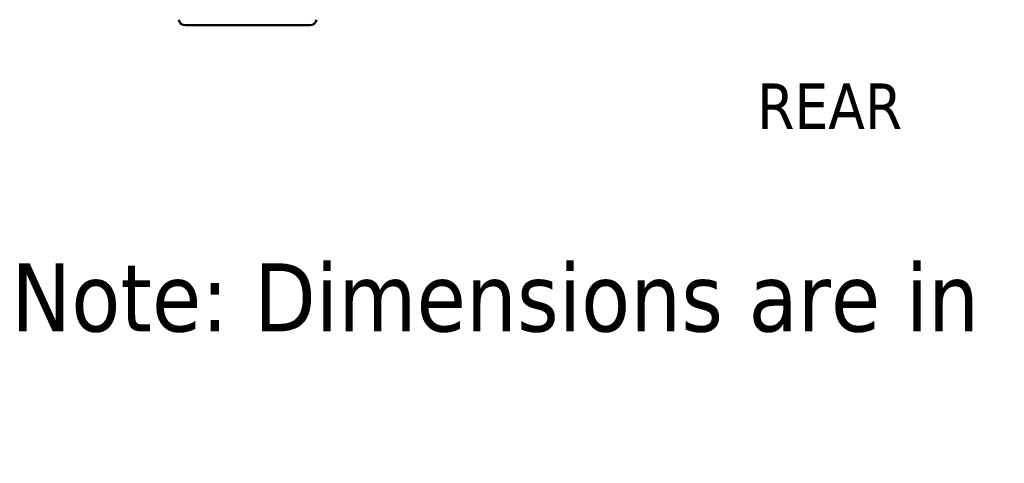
# Model space of a CAD drawing. Header units: inches. Extents: x 1.3 to 22.7, y 0.2 to 18.2.
# Tile 1 of 65: x 1.4 to 5, y 0.2 to 1.8. Entities that reach past the tile are written whole.
import ezdxf

# ---------------------------------------------------------------- set-up
doc = ezdxf.new("R2010")
doc.units = ezdxf.units.IN
doc.header["$LTSCALE"] = 0.833333
doc.header["$MEASUREMENT"] = 0
doc.layers.add('Symbol (ANSI)', color=7, linetype='Continuous', lineweight=25)
doc.layers.add('Visible (ANSI)', color=7, linetype='Continuous', lineweight=50)
doc.styles.add('Label Text (ANSI)', font='tahoma.ttf')
doc.styles.add('Note Text (ANSI)', font='tahoma.ttf')

msp = doc.modelspace()

# ---------------------------------------------------------------- linework, layer by layer
at = {"layer": 'Visible (ANSI)'}
msp.add_line((2.44256, 1.82828), (1.98549, 1.82828), dxfattribs=at)
for centre, start, end in [((1.98549, 1.85328), 190, 270), ((2.44256, 1.85328), 270, 350)]:
    msp.add_arc(centre, 0.025, start, end, dxfattribs=at)

# ---------------------------------------------------------------- texts
at = {"layer": 'Symbol (ANSI)', "insert": (4.08393, 1.44836), "char_height": 0.166667, "attachment_point": 7, "style": 'Label Text (ANSI)'}
msp.add_mtext('REAR', dxfattribs=at)
at = {"layer": 'Symbol (ANSI)', "insert": (1.34608, 0.95534), "char_height": 0.25, "width": 11.0190434, "attachment_point": 1, "style": 'Note Text (ANSI)'}
msp.add_mtext('{\\fTahoma|b0|i0;\\H0.2500;Note: Dimensions are in inches with metric dimensions in brackets (mm)}', dxfattribs=at)

doc.saveas('drawing.dxf')
